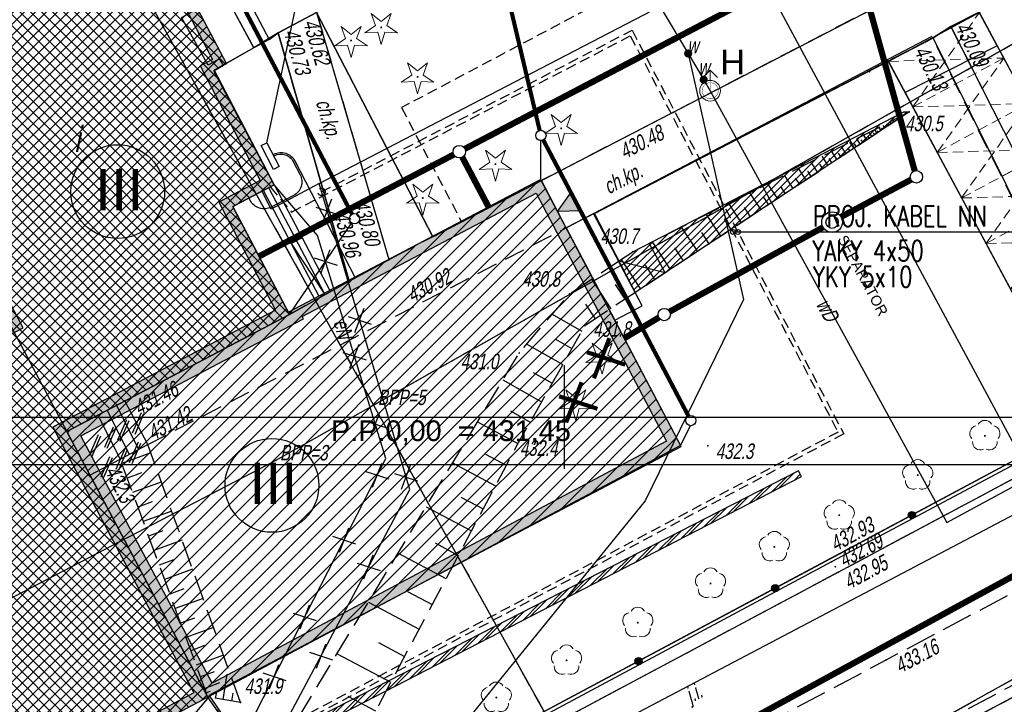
# Model space of a CAD drawing. Header units: metres. Extents: x 7409830 to 7410585, y 5569753 to 5570192.
# Tile 18 of 34: x 7410324 to 7410371, y 5569986 to 5570019. Entities that reach past the tile are written whole.
import ezdxf

# ---------------------------------------------------------------- set-up
doc = ezdxf.new("R2010")
doc.units = ezdxf.units.M
doc.header["$MEASUREMENT"] = 0
for name, pattern in [('1.5_0.5', [2, 1.5, -0.5]), ('218-500', [1, 0.5, -0.5]), ('BUBZ01-500', [1.75, 1.25, -0.5]), ('DASHED', [0.75, 0.5, -0.25]), ('KTCR02-500', [1.5, 1, -0.5]), ('KTJZ01-500', [2, 1.5, -0.5])]:
    doc.linetypes.add(name, pattern=pattern)
doc.layers.get('0').update_dxf_attribs({"color": 8})
for name, color, linetype in [('0 PZT - BUDYNEK OBJĘTY OPRACOWANIEM HATCH', 8, 'Continuous'), ('0 PZT - SKARPY', 8, 'Continuous'), ('0 PZT - skarpy hatch', 8, 'Continuous'), ('203-Punkt załamania granicy działki nie stabilizowany', 8, 'Continuous'), ('217-Granica konturu klasyfikcyjnego', 8, 'Continuous'), ('218-Granica użytku', 8, 'Continuous'), ('219-Linia granicy', 8, 'Continuous'), ('312-Budynek (powierzchnia)', 8, 'Continuous'), ('312-Numer ewidencyjny budynku-Atr124', 8, 'Continuous'), ('_01_PZT - demontaże i rozbiórki', 8, 'Continuous'), ('_BPP3-5', 8, 'Continuous'), ('_Kan-deszczowa', 8, 'KANSAN_LINE'), ('_Kan-sanit', 8, 'KANSAN_LINE'), ('_MAPA', 8, 'Continuous'), ('_MPZP_linie zagospodarowania', 8, 'Continuous'), ('BUBZ01', 8, 'Continuous'), ('BUBZ01_1', 8, 'Continuous'), ('E_0', 4, 'Continuous'), ('E_NN', 4, 'Continuous'), ('E_ODN', 1, 'Continuous'), ('E_OPIS', 2, 'Continuous'), ('EGBB01', 8, 'Continuous'), ('EGBS10', 8, 'Continuous'), ('Granica', 8, 'Continuous'), ('Hatch', 8, 'Continuous'), ('hydrant (punkt)', 8, 'Continuous'), ('jezdnia (powierzchnia)', 8, 'Continuous'), ('KTCR02', 8, 'Continuous'), ('KTJZ01', 8, 'Continuous'), ('KTOK05_01', 8, 'Continuous'), ('KTOK06', 8, 'Continuous'), ('mapa krzyze', 8, 'Continuous'), ('OBOP01_01', 8, 'Continuous'), ('OBOP02_01', 8, 'Continuous'), ('Obrys', 8, 'Continuous'), ('Opis', 8, 'Continuous'), ('przewód elektroenergetyczny (linia)', 8, 'Continuous'), ('przewód elektroenergetyczny (linia)-Atr1', 8, 'Continuous'), ('przewód gazowy (linia)', 8, 'Continuous'), ('przewód wodociągowy (linia)', 8, 'Continuous'), ('przewód wodociągowy (linia)-Atr1', 8, 'Continuous'), ('PTRW02', 8, 'Continuous'), ('RTPW01', 8, 'Continuous'), ('RTPW02', 8, 'Continuous'), ('SDRPK_420', 8, 'Continuous'), ('zasuwa - siec wodociągowa (punkt)', 8, 'Continuous'), ('zasuwa - siec wodociągowa (punkt)-Atr17', 8, 'Continuous')]:
    doc.layers.add(name, color=color, linetype=linetype)
doc.styles.add('ARIAL', font='tahoma.ttf')
doc.styles.add('ROMANS', font='romans', dxfattribs={"width": 0.7, "height": 12.5})
doc.styles.get("Standard").update_dxf_attribs({"font": 'arial.ttf'})
doc.styles.add('Style-WORKING_1250 I 0.20944', font='WORKING_1250.shx', dxfattribs={"oblique": 12})
doc.linetypes.add('KANSAN_LINE', pattern='A,0.5,-0.2,["KS",ARIAL,S=0.1,R=0,X=-0.1,Y=-0.05],-0.25', length=0.95)

# ---------------------------------------------------------------- blocks, each defined once
blk = doc.blocks.new('MIEJSCE POSTOJOWE')
at = {"layer": 'SDRPK_420', "color": 7, "linetype": 'DASHED', "lineweight": 13}
blk.add_lwpolyline([(7390925.942, 5525336.927), (7390925.942, 5525339.427), (7390930.942, 5525339.427), (7390930.942, 5525336.927)], close=True, dxfattribs=at)
for points in [[(7390925.942, 5525339.427), (7390930.942, 5525336.927)], [(7390925.942, 5525336.927), (7390930.942, 5525339.427)]]:
    blk.add_lwpolyline(points, dxfattribs=at)
blk = doc.blocks.new('203_1')
at = {"layer": '203-Punkt załamania granicy działki nie stabilizowany', "linetype": 'Continuous', "lineweight": 13}
h = blk.add_hatch(color=96, dxfattribs=at)
edge = h.paths.add_edge_path()
edge.add_arc((0, 0), 0.45, 0, 360)
blk = doc.blocks.new('513_1')
at = {"layer": 'hydrant (punkt)', "color": 7, "linetype": 'Continuous', "lineweight": 13}
for p, q in [((0, 10), (-3.54, 6.46)), ((0, 5), (0, 10)), ((0, 10), (3.54, 6.46))]:
    blk.add_line(p, q, dxfattribs=at)
blk.add_circle((0, 0), 5, dxfattribs=at)
blk = doc.blocks.new('OBOP02_01')
at = {"layer": 'OBOP02_01', "linetype": 'Continuous', "lineweight": 13}
h = blk.add_hatch(color=96, dxfattribs=at)
edge = h.paths.add_edge_path()
edge.add_arc((0, 0), 0.05, 0, 360)
at = {"layer": 'OBOP02_01', "color": 96, "linetype": 'Continuous', "lineweight": 13}
for centre, start, end in [((-0.357, 0.116), 102.1471, 221.8529), ((0, 0.375), 30.1471, 149.8529), ((0.357, 0.116), 318.1471, 77.8529), ((-0.22, -0.303), 174.1472, 293.8529), ((0.22, -0.303), 246.1471, 5.8529)]:
    blk.add_arc(centre, 0.375, start, end, dxfattribs=at)
blk = doc.blocks.new('OBOP01_01')
at = {"layer": 'OBOP01_01', "linetype": 'Continuous', "lineweight": 13}
h = blk.add_hatch(color=96, dxfattribs=at)
edge = h.paths.add_edge_path()
edge.add_arc((0, 0), 0.05, 0, 360)
at = {"layer": 'OBOP01_01', "color": 96, "linetype": 'Continuous', "lineweight": 13, "flags": 128}
blk.add_lwpolyline([(0, -0.829), (-0.167, -0.23), (-0.788, -0.256), (-0.271, 0.088), (-0.487, 0.671), (0, 0.285), (0.487, 0.671), (0.271, 0.088), (0.788, -0.256), (0.167, -0.23), (0, -0.829)], close=True, dxfattribs=at)
blk = doc.blocks.new('RTPW02')
at = {"layer": 'RTPW02', "linetype": 'Continuous', "lineweight": 13}
h = blk.add_hatch(color=7, dxfattribs=at)
edge = h.paths.add_edge_path()
edge.add_arc((0, 0), 0.045, 0, 360)
blk = doc.blocks.new('RTPW01')
at = {"layer": 'RTPW01', "linetype": 'Continuous', "lineweight": 13}
h = blk.add_hatch(color=7, dxfattribs=at)
edge = h.paths.add_edge_path()
edge.add_arc((0, 0), 0.045, 0, 360)
blk = doc.blocks.new('140_2')
at = {"layer": '_BPP3-5', "linetype": 'Continuous', "lineweight": 0}
h = blk.add_hatch(color=1, dxfattribs=at)
edge = h.paths.add_edge_path()
edge.add_arc((0, 0), 0.045, 0, 360)
blk = doc.blocks.new('US25_1')
at = {"layer": 'zasuwa - siec wodociągowa (punkt)', "linetype": 'Continuous', "lineweight": 13}
h = blk.add_hatch(color=7, dxfattribs=at)
edge = h.paths.add_edge_path()
edge.add_arc((0, 0), 2, 0, 360)
blk = doc.blocks.new('A$C92b4fa8d')
at = {"layer": 'KTOK05_01', "linetype": 'Continuous'}
h = blk.add_hatch(color=256, dxfattribs=at)
edge = h.paths.add_edge_path()
edge.add_arc((166.838, 45.267), 0.17, 0, 360)
h = blk.add_hatch(color=256, dxfattribs=at)
edge = h.paths.add_edge_path()
edge.add_arc((160.224, 41.732), 0.17, 0, 360)
h = blk.add_hatch(color=256, dxfattribs=at)
edge = h.paths.add_edge_path()
edge.add_arc((153.608, 38.199), 0.17, 0, 360)
at = {"layer": '217-Granica konturu klasyfikcyjnego', "linetype": '1.5_0.5', "flags": 128}
for points in [[(112.67, 101.11), (140.78, 50.59)], [(140.78, 50.59), (210.08, 89.72)], [(151.52, 31.29), (221.06, 69.22)], [(140.78, 50.59), (151.52, 31.29)], [(163.4, 32.69), (192.01, 48.61)], [(183.12, 42.59), (166.57, 33.68)]]:
    blk.add_lwpolyline(points, dxfattribs=at)
at = {"layer": '218-Granica użytku', "linetype": '218-500', "flags": 128}
for points in [[(112.67, 101.11), (140.78, 50.59)], [(140.78, 50.59), (210.08, 89.72)], [(151.52, 31.29), (221.06, 69.22)], [(140.78, 50.59), (151.52, 31.29)], [(163.4, 32.69), (192.01, 48.61)], [(166.57, 33.68), (183.12, 42.59)]]:
    blk.add_lwpolyline(points, dxfattribs=at)
at = {"layer": '219-Linia granicy', "linetype": 'Continuous', "flags": 128}
for points in [[(112.67, 101.11), (140.78, 50.59)], [(140.78, 50.59), (220.82, 95.8)], [(232.43, 75.43), (151.52, 31.29)], [(136.04, 47.91), (140.78, 50.59)], [(140.78, 50.59), (151.52, 31.29)], [(192.01, 48.61), (163.4, 32.69)], [(80.81, 19.18), (136.04, 47.91)], [(183.12, 42.59), (166.57, 33.68)]]:
    blk.add_lwpolyline(points, dxfattribs=at)
at = {"layer": '312-Budynek (powierzchnia)', "linetype": 'Continuous', "flags": 128}
for points in [[(114.58, 70.67), (125.93, 49.31)], [(135.97, 61.24), (133.05, 66.76)], [(133.97, 60.19), (135.97, 61.24)], [(136.71, 54.97), (133.97, 60.19)], [(136.71, 54.97), (125.93, 49.31), (132.76, 36.46), (110.85, 24.81), (110.12, 26.08), (106.98, 24.4), (101.68, 34.37), (102.2, 34.65), (98.57, 41.46)]]:
    blk.add_lwpolyline(points, dxfattribs=at)
at = {"layer": '_MPZP_linie zagospodarowania', "linetype": 'Continuous', "flags": 128}
blk.add_lwpolyline([(281.682, 107.293), (252.277, 88.198), (194.314, 57.15), (92.266, 3.445), (83.873, -3.193), (-4.322, -35.195)], dxfattribs=at)
at = {"layer": 'BUBZ01', "linetype": 'BUBZ01-500'}
blk.add_line((134.34, 36.2), (129.85, 48.68), dxfattribs=at)
at = {"layer": 'BUBZ01', "linetype": 'BUBZ01-500', "flags": 128}
for points in [[(124.07, 27.08), (136.04, 33.65), (147.83, 53.11), (150.27, 55.97), (153.33, 58.01), (166.71, 64.77)], [(166.71, 64.77), (151.01, 54.43), (147.8, 48.8), (139.36, 32.95), (136.78, 30.24), (127.38, 24.93)], [(134.34, 36.2), (132.76, 36.46), (128.52, 47.97)]]:
    blk.add_lwpolyline(points, dxfattribs=at)
at = {"layer": 'BUBZ01_1', "linetype": 'Continuous'}
for p, q in [((165.903, 64.362), (165.959, 64.276)), ((166.32, 64.544), (166.335, 64.523)), ((165.028, 63.92), (165.146, 63.74)), ((165.152, 63.868), (165.209, 63.781)), ((165.23, 64.022), (165.334, 63.864)), ((165.347, 63.98), (165.396, 63.905)), ((165.431, 64.124), (165.522, 63.987)), ((165.541, 64.093), (165.584, 64.028)), ((165.633, 64.226), (165.709, 64.111)), ((165.736, 64.206), (165.772, 64.152)), ((165.768, 64.294), (165.834, 64.193)), ((165.866, 64.281), (165.897, 64.234)), ((164.153, 63.478), (164.333, 63.205)), ((164.373, 63.417), (164.458, 63.287)), ((164.489, 63.648), (164.646, 63.411)), ((164.697, 63.605), (164.771, 63.493)), ((164.759, 63.784), (164.896, 63.575)), ((164.957, 63.755), (165.021, 63.658)), ((163.413, 63.104), (163.645, 62.751)), ((163.724, 63.041), (163.833, 62.875)), ((163.817, 63.308), (164.02, 62.999)), ((164.048, 63.229), (164.145, 63.081)), ((162.471, 62.628), (162.769, 62.175)), ((162.815, 62.514), (162.957, 62.298)), ((162.942, 62.866), (163.207, 62.463)), ((163.269, 62.777), (163.395, 62.587)), ((161.327, 62.05), (161.706, 61.474)), ((161.932, 62.356), (162.269, 61.845)), ((162.36, 62.251), (162.519, 62.01)), ((160.654, 61.71), (161.081, 61.062)), ((161.192, 61.574), (161.393, 61.268)), ((161.776, 61.913), (161.956, 61.639)), ((159.846, 61.302), (160.33, 60.568)), ((160.478, 61.161), (160.705, 60.815)), ((158.972, 60.86), (159.517, 60.033)), ((159.634, 60.672), (159.892, 60.28)), ((157.962, 60.35), (158.579, 59.415)), ((158.725, 60.146), (159.016, 59.703)), ((156.886, 59.806), (157.578, 58.755)), ((157.751, 59.582), (158.078, 59.085)), ((155.674, 59.194), (156.452, 58.014)), ((156.647, 58.943), (157.015, 58.385)), ((154.261, 58.481), (155.138, 57.149)), ((155.349, 58.191), (155.764, 57.561)), ((152.759, 57.629), (153.7, 56.201)), ((153.921, 57.364), (154.388, 56.655)), ((151.326, 56.674), (152.261, 55.254)), ((152.48, 56.419), (152.949, 55.707)), ((151.044, 55.467), (151.51, 54.76)), ((149.431, 54.987), (150.862, 54.171)), ((148.201, 53.545), (149.94, 52.553)), ((149.587, 53.783), (150.383, 53.33)), ((148.502, 52.173), (149.423, 51.647)), ((147.04, 51.806), (148.907, 50.741)), ((147.407, 50.31), (148.353, 49.771)), ((145.81, 49.775), (147.765, 48.734)), ((129.996, 48.275), (128.598, 47.759)), ((146.195, 48.213), (147.202, 47.677)), ((144.606, 47.788), (146.675, 46.687)), ((129.553, 47.314), (128.856, 47.058)), ((130.502, 46.867), (129.115, 46.356)), ((130.064, 45.909), (129.373, 45.654)), ((145.011, 46.131), (146.077, 45.564)), ((131.009, 45.459), (129.632, 44.952)), ((143.324, 45.673), (145.514, 44.507)), ((130.576, 44.503), (129.89, 44.25)), ((131.515, 44.052), (130.149, 43.548)), ((143.753, 43.919), (144.881, 43.319)), ((141.965, 43.43), (144.283, 42.196)), ((131.088, 43.097), (130.407, 42.847)), ((132.022, 42.644), (130.666, 42.145)), ((131.6, 41.692), (130.924, 41.443)), ((142.421, 41.577), (143.615, 40.941)), ((132.528, 41.237), (131.183, 40.741)), ((140.529, 41.059), (142.982, 39.752)), ((132.111, 40.286), (131.441, 40.039)), ((133.034, 39.829), (131.7, 39.338)), ((141.015, 39.104), (142.279, 38.431)), ((132.597, 38.951), (131.933, 38.706)), ((133.515, 38.492), (132.191, 38.004)), ((139.014, 38.559), (141.611, 37.177)), ((133.058, 37.686), (132.398, 37.443)), ((133.681, 37.575), (133.478, 36.342)), ((133.328, 37.147), (132.605, 36.881)), ((132.863, 36.737), (132.682, 36.671)), ((133.17, 36.709), (133.119, 36.401)), ((132.852, 36.571), (132.832, 36.448)), ((133.973, 36.657), (133.909, 36.271)), ((139.536, 36.502), (140.872, 35.79))]:
    blk.add_line(p, q, dxfattribs=at)
at = {"layer": 'EGBB01', "linetype": 'Continuous', "flags": 128}
for points in [[(133.51, 67.03), (133.32, 67.35), (132.77, 67.04), (131.49, 69.338), (132.05, 69.65), (131.87, 69.972), (131.31, 69.66), (130.059, 71.903), (130.619, 72.215), (130.41, 72.59)], [(133.05, 66.76), (133.51, 67.03)]]:
    blk.add_lwpolyline(points, dxfattribs=at)
at = {"layer": 'EGBS10', "linetype": 'Continuous', "flags": 128}
blk.add_lwpolyline([(127.048, 47.206), (128.52, 47.97), (129.85, 48.68), (128.744, 50.788)], dxfattribs=at)
at = {"layer": 'jezdnia (powierzchnia)', "linetype": '1.5_0.5', "flags": 128}
blk.add_lwpolyline([(130.61, 15.46), (157.59, 29.58), (178.52, 40.63), (199.04, 51.51), (209.5, 57.17)], dxfattribs=at)
at = {"layer": 'KTCR02', "linetype": 'KTCR02-500'}
for p, q in [((138.02, 69.59), (141.52, 57.63)), ((139.6, 56.59), (136.16, 68.6))]:
    blk.add_line(p, q, dxfattribs=at)
at = {"layer": 'KTCR02', "linetype": 'KTCR02-500', "flags": 128}
for points in [[(135.73, 68.27), (136.16, 68.6), (138.02, 69.59), (149.86, 75.96), (148.75, 80.95), (151.35, 95.77)], [(168.73, 68.9), (185.53, 77.51), (184.26, 79.81), (167.58, 71.14)], [(166.69, 70.68), (155.28, 64.75), (141.52, 57.63), (139.6, 56.59), (136.71, 54.97)], [(168.73, 68.9), (167.83, 68.35), (175.91, 52.14), (176.95, 52.71), (168.73, 68.9)], [(129.85, 48.68), (145.28, 56.67), (167.83, 68.35)]]:
    blk.add_lwpolyline(points, dxfattribs=at)
at = {"layer": 'KTJZ01', "linetype": 'KTJZ01-500', "flags": 128}
for points in [[(140.1, 24.74), (165.59, 38.26), (191.97, 52.24), (194.56, 53.95), (194.96, 54.83), (195.8, 55.52), (207.03, 61.38)], [(195.8, 55.52), (192.61, 55.89), (188.95, 56.22), (163.27, 42.5), (137.92, 28.99), (128.08, 23.3)]]:
    blk.add_lwpolyline(points, dxfattribs=at)
at = {"layer": 'KTOK05_01', "linetype": 'Continuous', "flags": 128}
blk.add_lwpolyline([(176.76, 50.57), (162.86, 43.14), (137.56, 29.63), (127.38, 24.16), (103.72, 10.95), (102.58, 10.34)], dxfattribs=at)
at = {"layer": 'KTOK05_01', "linetype": 'Continuous'}
for centre, radius in [((166.838, 45.267), 0.175), ((166.838, 45.267), 0.17), ((160.224, 41.732), 0.175), ((160.224, 41.732), 0.17), ((153.608, 38.199), 0.175), ((153.608, 38.199), 0.17)]:
    blk.add_circle(centre, radius, dxfattribs=at)
at = {"layer": 'KTOK06', "linetype": 'Continuous'}
for p, q in [((132.45, 73.53), (135.355, 68.075)), ((132.06, 73.3), (134.98, 67.88)), ((128.328, 50.577), (129.396, 48.452)), ((127.431, 50.098), (128.52, 47.97)), ((127.878, 50.34), (128.941, 48.224))]:
    blk.add_line(p, q, dxfattribs=at)
at = {"layer": 'KTOK06', "linetype": 'Continuous', "flags": 128}
blk.add_lwpolyline([(130.45, 72.53), (132.06, 73.3), (132.84, 73.76), (135.73, 68.27), (134.98, 67.88), (133.51, 67.03), (133.32, 67.35), (132.77, 67.04), (131.49, 69.338), (132.05, 69.65), (131.87, 69.972), (131.31, 69.66), (130.059, 71.903), (130.619, 72.215), (130.45, 72.53)], close=True, dxfattribs=at)
at = {"layer": 'mapa krzyze', "linetype": 'Continuous'}
for p, q in [((150, 52.5), (150, 50)), ((150, 50), (150, 47.5))]:
    blk.add_line(p, q, dxfattribs=at)
at = {"layer": 'mapa krzyze', "linetype": 'Continuous', "flags": 128}
blk.add_lwpolyline([(-56.064, 50), (200, 50), (200, 178.142)], dxfattribs=at)
at = {"layer": 'przewód elektroenergetyczny (linia)', "linetype": 'Continuous', "flags": 128}
for points in [[(138.14, 61.31), (182.38, 84.29), (165.206, 114.326)], [(-2.082, -27.342), (38.39, -12.34), (86.96, 5.92), (90.9, 14.64), (93.58, 17.43), (98.39, 20.9), (107.03, 21.47), (135.1, 35.75), (141.37, 48.01), (138.07, 58.79), (135.97, 61.24)], [(37.76, -17.14), (95.59, 5.74), (95.19, 13.59), (98.78, 17.42), (107.49, 18.94), (135.84, 33.95), (142.53, 46.5), (138.14, 61.31), (135.82, 60.07), (135.38, 60.93)]]:
    blk.add_lwpolyline(points, dxfattribs=at)
at = {"layer": 'przewód gazowy (linia)', "linetype": 'Continuous', "flags": 128}
blk.add_lwpolyline([(90.84, 83.46), (141.14, 109.61), (148.31, 97.9), (151.72, 91.37), (152.56, 84.36), (171.91, 48.43)], dxfattribs=at)
at = {"layer": 'przewód wodociągowy (linia)', "linetype": 'Continuous', "flags": 128}
for points in [[(132.89, 106.17), (156.01, 67.6), (156.76, 66.33), (157.07, 65.8), (168.53, 44.91)], [(168.53, 44.91), (200.87, 62.41), (232.03, 80.16), (271.96, 101.54), (279.384, 106.039)], [(156.01, 67.6), (158.68, 55.7), (153.92, 45.96), (144.7, 34.6), (133.57, 26.03), (101.9, 8.89), (39.75, -15.97), (39.53, -16.18), (38.65, -16.4)]]:
    blk.add_lwpolyline(points, dxfattribs=at)
at = {"layer": 'PTRW02', "linetype": 'Continuous', "flags": 128}
blk.add_lwpolyline([(192.61, 55.89), (192.76, 56.48), (188.81, 56.78), (162.95, 43.01), (137.67, 29.47), (137.92, 28.99), (163.27, 42.5), (188.95, 56.22), (192.61, 55.89)], close=True, dxfattribs=at)
at = {"layer": '203-Punkt załamania granicy działki nie stabilizowany', "linetype": 'Continuous', "xscale": 0.1, "yscale": 0.1, "zscale": 0.1}
for p in [(140.78, 50.59), (136.04, 47.91)]:
    blk.add_blockref('203_1', p, dxfattribs=at)
at = {"layer": '_BPP3-5', "linetype": 'Continuous'}
for p in [(140.78, 50.59), (136.04, 47.91)]:
    blk.add_blockref('140_2', p, dxfattribs=at)
at = {"layer": 'hydrant (punkt)', "linetype": 'Continuous', "xscale": 0.1, "yscale": 0.1, "zscale": 0.1}
blk.add_blockref('513_1', (157.07, 65.8), dxfattribs=at)
at = {"layer": 'OBOP01_01', "linetype": 'Continuous'}
for p in [(141.15, 68.86), (139.69, 68.23), (142.91, 66.47), (149.86, 63.98), (146.68, 62.25), (143.16, 60.61), (151.84, 52.91), (150.57, 50.66)]:
    blk.add_blockref('OBOP01_01', p, dxfattribs=at)
at = {"layer": 'OBOP02_01', "linetype": 'Continuous'}
for p in [(170.37, 49.1), (167.12, 47.2), (163.32, 45.26), (160.18, 43.73), (157.09, 41.96), (153.57, 40.06), (150.12, 38.24), (146.72, 36.44)]:
    blk.add_blockref('OBOP02_01', p, dxfattribs=at)
at = {"layer": 'RTPW01', "linetype": 'Continuous'}
for p in [(166.71, 64.77), (153.33, 58.01), (150.27, 55.97), (151.01, 54.43), (147.83, 53.11), (147.8, 48.8), (156.96, 48.62), (128.52, 47.97), (134.34, 36.2)]:
    blk.add_blockref('RTPW01', p, dxfattribs=at)
at = {"layer": 'RTPW02', "linetype": 'Continuous'}
for p in [(136.16, 68.6), (168.73, 68.9), (167.83, 68.35), (155.28, 64.75), (141.52, 57.63), (139.6, 56.59), (145.28, 56.67), (128.744, 50.788), (129.85, 48.68), (162.95, 43.01), (163.13, 42.77), (163.27, 42.5), (165.59, 38.26)]:
    blk.add_blockref('RTPW02', p, dxfattribs=at)
at = {"layer": 'zasuwa - siec wodociągowa (punkt)', "linetype": 'Continuous', "xscale": 0.1, "yscale": 0.1, "zscale": 0.1}
for p in [(156.01, 67.6), (156.76, 66.33)]:
    blk.add_blockref('US25_1', p, dxfattribs=at)
at = {"layer": '312-Numer ewidencyjny budynku-Atr124', "insert": (126.29, 62.833), "char_height": 1.25, "attachment_point": 7, "line_spacing_factor": 0.6}
blk.add_mtext('\\FWORKING_1250;\\Q12;\\H1x;\\W0.72;i', dxfattribs=at)
at = {"layer": '_BPP3-5', "linetype": 'Continuous', "style": 'Style-WORKING_1250 I 0.20944', "oblique": 12, "width": 0.733333}
for s, p in [(' BPP=5', (140.78, 50.59)), (' BPP=3', (136.04, 47.91))]:
    blk.add_text(s, height=0.75, dxfattribs=at).set_placement(p)
at = {"layer": 'KTCR02', "linetype": 'Continuous', "style": 'Style-WORKING_1250 I 0.20944', "oblique": 12, "width": 0.725}
for rotation, p in [(286.3117, (137.976, 65.258)), (27.3761, (152.159, 60.771))]:
    blk.add_text('ch.kp.', height=0.75, rotation=rotation, dxfattribs=at).set_placement(p)
at = {"layer": 'KTJZ01', "linetype": 'Continuous', "style": 'Style-WORKING_1250 I 0.20944', "oblique": 12, "width": 0.725}
blk.add_text('j.i.', height=0.75, rotation=28.0549, dxfattribs=at).set_placement((156.134, 36.152))
at = {"layer": 'przewód elektroenergetyczny (linia)-Atr1', "insert": (139.18, 54.723), "char_height": 0.75, "attachment_point": 4, "rotation": 287.021, "line_spacing_factor": 0.6}
blk.add_mtext('\\FWORKING_1250;\\Q12;\\H1x;\\W0.725;eN', dxfattribs=at)
at = {"layer": 'przewód wodociągowy (linia)-Atr1', "insert": (162.5, 55.65), "char_height": 0.75, "attachment_point": 4, "rotation": 298.749, "line_spacing_factor": 0.6}
blk.add_mtext('\\FWORKING_1250;\\Q12;\\H1x;\\W0.725;wD', dxfattribs=at)
at = {"layer": 'RTPW01', "linetype": 'Continuous', "style": 'Style-WORKING_1250 I 0.20944', "oblique": 12, "width": 0.725}
for s, p in [('430.5', (166.507, 63.839)), ('430.7', (151.758, 58.388)), ('430.8', (147.98, 56.318)), ('431.8', (151.404, 53.893)), ('431.0', (144.992, 52.325)), ('432.4', (147.86, 48.134)), ('432.3', (157.339, 47.982)), ('431.9', (134.531, 36.615))]:
    blk.add_text(s, height=0.75, dxfattribs=at).set_placement(p)
blk.add_text('432.3', height=0.75, rotation=296.3114, dxfattribs=at).set_placement((127.755, 47.415))
at = {"layer": 'RTPW02', "linetype": 'Continuous', "style": 'Style-WORKING_1250 I 0.20944', "oblique": 12, "width": 0.725}
for s, rotation, p in [('430.62', 285.9832, (137.366, 69.12)), ('430.73', 285.9832, (136.421, 68.656)), ('430.09', 296.4943, (168.916, 68.876)), ('430.13', 296.4943, (166.927, 67.728)), ('430.48', 27.3761, (152.927, 62.47)), ('430.80', 285.9832, (139.791, 60.376)), ('430.96', 285.9832, (138.849, 59.817)), ('430.92', 27.3761, (142.648, 55.527)), ('431.46', 27.3761, (129.426, 50.073)), ('431.42', 27.3761, (130.093, 48.856)), ('432.93', 28.1142, (163.135, 43.484)), ('432.69', 28.1142, (163.55, 42.71)), ('432.95', 28.1142, (163.787, 41.649)), ('433.16', 27.9212, (166.26, 37.586))]:
    blk.add_text(s, height=0.75, rotation=rotation, dxfattribs=at).set_placement(p)
at = {"layer": 'zasuwa - siec wodociągowa (punkt)-Atr17', "char_height": 0.75, "attachment_point": 7, "line_spacing_factor": 0.6}
for insert in [(155.97, 67.61), (156.5, 66.56)]:
    blk.add_mtext('\\FWORKING_1250;\\Q12;\\H1x;\\W0.725;w', dxfattribs=dict(at, insert=insert))
blk = doc.blocks.new('*U415')
at = {"layer": 'E_0', "ltscale": 2}
for points in [[(-0.224, -0.584), (0.224, 0.584)], [(-0.557, 0.181), (0.557, -0.181)]]:
    blk.add_lwpolyline(points, dxfattribs=at)

msp = doc.modelspace()

# ---------------------------------------------------------------- hatches: boundary and pattern name
at = {"layer": '0 PZT - BUDYNEK OBJĘTY OPRACOWANIEM HATCH'}
h = msp.add_hatch(dxfattribs=at)
h.set_pattern_fill('ANSI37', color=256, scale=3)
h.set_pattern_definition([(45, (0, 0), (-0.265165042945, 0.265165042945), []), (135, (0, 0), (-0.265165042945, -0.265165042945), [])])
h.paths.add_polyline_path([(7410286.94, 5570006.15), (7410280.74, 5570017.93), (7410305.15, 5570030.79), (7410303.45, 5570034.07), (7410314.85, 5570039.96), (7410316.48, 5570036.72), (7410335, 5570046.41), (7410341.16, 5570034.74), (7410325.45, 5570026.45), (7410328.1, 5570021.38), (7410330.73, 5570022.68), (7410333.66, 5570017.1), (7410333.062, 5570016.787), (7410335.973, 5570011.242), (7410333.97, 5570010.19), (7410336.71, 5570004.97), (7410325.93, 5569999.31), (7410332.76, 5569986.46), (7410310.85, 5569974.81), (7410310.12, 5569976.08), (7410306.976, 5569974.408), (7410301.68, 5569984.37), (7410302.2, 5569984.65), (7410298.575, 5569991.463), (7410323.15, 5570004.54), (7410314.58, 5570020.67)])
at = {"layer": '0 PZT - skarpy hatch'}
h = msp.add_hatch(dxfattribs=at)
h.set_pattern_fill('ANSI31', color=256, scale=2)
h.set_pattern_definition([(45, (0, 0), (-0.1767766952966, 0.1767766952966), [])])
h.paths.add_polyline_path([(7410353.443, 5570006.032), (7410352.643, 5570007.552), (7410353.33, 5570008.01), (7410366.44, 5570014.77), (7410366.71, 5570014.77)])
at = {"layer": 'Hatch'}
h = msp.add_hatch(dxfattribs=at)
h.set_pattern_fill('ANSI31', color=256, scale=4, style=0)
h.set_pattern_definition([(45, (0, 0), (-0.353553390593, 0.353553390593), [])])
h.paths.add_polyline_path([(7410336.651, 5570005.082), (7410348.865, 5570011.51), (7410355.642, 5569998.627), (7410332.76, 5569986.46), (7410325.93, 5569999.31), (7410336.711, 5570004.969)])
at = {"layer": 'Obrys'}
h = msp.add_hatch(color=256, dxfattribs=at)
h.dxf.hatch_style = 1
h.paths.add_polyline_path([(7410286.94, 5570006.15), (7410280.74, 5570017.93), (7410305.15, 5570030.79), (7410303.45, 5570034.07), (7410314.85, 5570039.96), (7410316.48, 5570036.72), (7410335, 5570046.41), (7410341.16, 5570034.74), (7410325.45, 5570026.45), (7410328.1, 5570021.38), (7410330.73, 5570022.68), (7410333.66, 5570017.1), (7410333.062, 5570016.787), (7410335.973, 5570011.242), (7410333.97, 5570010.19), (7410336.71, 5570004.97), (7410325.93, 5569999.31), (7410332.76, 5569986.46), (7410310.85, 5569974.81), (7410310.12, 5569976.08), (7410306.976, 5569974.408), (7410301.68, 5569984.37), (7410302.2, 5569984.65), (7410298.575, 5569991.463), (7410323.15, 5570004.54), (7410314.58, 5570020.67)])
h.paths.add_polyline_path([(7410287.15, 5570006.825), (7410281.415, 5570017.721), (7410305.822, 5570030.579), (7410304.124, 5570033.856), (7410314.63, 5570039.284), (7410316.263, 5570036.039), (7410334.815, 5570045.875), (7410340.641, 5570035.018), (7410324.776, 5570026.66), (7410327.883, 5570020.715), (7410330.514, 5570022.016), (7410332.985, 5570017.311), (7410332.387, 5570016.997), (7410335.298, 5570011.452), (7410333.295, 5570010.4), (7410336.035, 5570005.18), (7410325.253, 5569999.519), (7410332.084, 5569986.667), (7410311.042, 5569975.479), (7410310.312, 5569976.749), (7410307.182, 5569975.085), (7410302.355, 5569984.166), (7410302.875, 5569984.446), (7410299.251, 5569991.256), (7410323.826, 5570004.333), (7410314.788, 5570021.344)], flags=16)
h = msp.add_hatch(color=256, dxfattribs=at)
h.dxf.hatch_style = 1
h.paths.add_polyline_path([(7410336.651, 5570005.082), (7410348.865, 5570011.51), (7410355.642, 5569998.627), (7410332.76, 5569986.46), (7410325.93, 5569999.31), (7410336.711, 5570004.969)])
h.paths.add_polyline_path([(7410337.326, 5570004.872), (7410348.655, 5570010.835), (7410354.966, 5569998.836), (7410332.968, 5569987.134), (7410326.607, 5569999.101), (7410337.386, 5570004.758)], flags=16)

# ---------------------------------------------------------------- linework, layer by layer
for p, q in [((7410378.135, 5570004.615), (7410343.685, 5570068.811)), ((7410373.729, 5570002.25), (7410365.653, 5570017.301))]:
    msp.add_line(p, q)
for points in [[(7410254.33, 5569932.93), (7410275.68, 5569939.9), (7410351.52, 5569981.29), (7410432.43, 5570025.43), (7410392.127, 5570096.224), (7410365.659, 5570081.352), (7410312.67, 5570051.11), (7410274.39, 5570029.2), (7410221.02, 5570009.91)], [(7410338.02, 5570019.59), (7410343.649, 5570008.734), (7410366.69, 5570020.68), (7410360, 5570033.635), (7410353.31, 5570046.59), (7410351.81, 5570048.81), (7410351.35, 5570045.77), (7410348.75, 5570030.95), (7410349.86, 5570025.96)], [(7410353.31, 5570046.59), (7410354.502, 5570047.245), (7410367.58, 5570021.14), (7410368.89, 5570021.843), (7410370.095, 5570019.597), (7410368.728, 5570018.903), (7410367.87, 5570018.34), (7410350.101, 5570009.161), (7410348.909, 5570011.461), (7410366.69, 5570020.68)], [(7410338.02, 5570019.59), (7410341.52, 5570007.63), (7410339.6, 5570006.59), (7410336.16, 5570018.6)], [(7410339.6, 5570006.59), (7410343.636, 5570008.758), (7410338.02, 5570019.59), (7410336.16, 5570018.6)], [(7410336.71, 5570004.97), (7410339.6, 5570006.59), (7410336.16, 5570018.6), (7410334.98, 5570017.88), (7410333.062, 5570016.787), (7410335.973, 5570011.242), (7410333.97, 5570010.19)]]:
    msp.add_lwpolyline(points, close=True)
for points in [[(7410334.98, 5570017.88), (7410332.06, 5570023.3), (7410346.6, 5570031.25), (7410350.1, 5570051.95), (7410349.05, 5570053.89), (7410346.35, 5570052.47), (7410342.08, 5570060.52), (7410344.401, 5570061.811), (7410344.671, 5570061.958), (7410342.3, 5570066.29), (7410341.274, 5570067.435), (7410347.928, 5570071.232), (7410349.55, 5570068.39), (7410353.2, 5570069.41), (7410361.798, 5570054.124), (7410362.724, 5570054.629), (7410364.001, 5570052.288), (7410353.31, 5570046.59), (7410351.81, 5570048.81), (7410348.75, 5570030.95), (7410349.86, 5570025.96), (7410338.02, 5570019.59), (7410336.16, 5570018.6), (7410334.98, 5570017.88)], [(7410376.73, 5570000.56), (7410377.83, 5570001.17), (7410376.95, 5570002.71), (7410368.728, 5570018.903), (7410367.87, 5570018.34), (7410376.73, 5570000.56)], [(7410352.451, 5570004.696), (7410353.779, 5570005.395), (7410351.43, 5570009.856), (7410367.822, 5570018.436)], [(7410337.56, 5569979.63), (7410332.815, 5569986.551), (7410355.667, 5569998.578), (7410352.451, 5570004.696), (7410353.779, 5570005.395), (7410351.468, 5570009.867), (7410365.686, 5570017.239), (7410373.729, 5570002.251), (7410375.415, 5570003.133), (7410376.73, 5570000.56), (7410337.56, 5569979.63), (7410333.185, 5569985.855)], [(7410353.448, 5570006.035), (7410352.643, 5570007.552)], [(7410302.6, 5569960.31), (7410337.56, 5569979.63), (7410332.76, 5569986.46), (7410310.85, 5569974.81)]]:
    msp.add_lwpolyline(points)
msp.add_lwpolyline([(7410373.729, 5570002.25), (7410382.588, 5570006.89), (7410375.471, 5570020.153, -0.345945), (7410373.212, 5570021.19), (7410358.187, 5570049.189), (7410355.117, 5570047.553), (7410370.963, 5570017.979), (7410366.506, 5570015.71)], format="xyb", close=True)
for centre in [(7410328.394, 5570010.917), (7410335.859, 5569996.704)]:
    msp.add_circle(centre, 2.271)
at = {"layer": '0 PZT - SKARPY'}
msp.add_lwpolyline([(7410353.443, 5570006.032), (7410352.643, 5570007.552), (7410353.33, 5570008.01), (7410366.44, 5570014.77), (7410366.71, 5570014.77)], close=True, dxfattribs=at)
for points in [[(7410354.888, 5570006.984), (7410354.126, 5570008.42)], [(7410354.888, 5570006.984), (7410352.643, 5570007.552)]]:
    msp.add_lwpolyline(points, dxfattribs=at)
at = {"layer": '_01_PZT - demontaże i rozbiórki', "ltscale": 2, "const_width": 0.2}
for points in [[(7410351.447, 5570001.883), (7410352.192, 5570003.83)], [(7410351.106, 5570003.149), (7410352.962, 5570002.545)], [(7410350.102, 5569999.748), (7410350.847, 5570001.696)], [(7410349.761, 5570001.014), (7410351.617, 5570000.41)]]:
    msp.add_lwpolyline(points, dxfattribs=at)
at = {"layer": '_Kan-deszczowa', "const_width": 0.2}
for points in [[(7410348.82, 5570013.876), (7410344.104, 5570033.74)], [(7410330.851, 5570026.752), (7410339.738, 5570009.827)], [(7410348.994, 5570013.412), (7410356.02, 5570000.063)]]:
    msp.add_lwpolyline(points, dxfattribs=at)
at = {"layer": '_Kan-deszczowa'}
for points in [[(7410348.879, 5570011.518), (7410348.878, 5570013.383)], [(7410336.711, 5570004.969), (7410339.714, 5570009.398)], [(7410355.642, 5569998.627), (7410356.124, 5569999.592)], [(7410332.817, 5569986.486), (7410329.491, 5569982.557)]]:
    msp.add_lwpolyline(points, dxfattribs=at)
for centre in [(7410348.878, 5570013.633), (7410339.854, 5570009.605), (7410356.136, 5569999.842)]:
    msp.add_circle(centre, 0.25, dxfattribs=at)
at = {"layer": '_Kan-sanit', "const_width": 0.3}
for points in [[(7410345.198, 5570012.987), (7410363.636, 5570022.651)], [(7410335.226, 5570007.78), (7410344.664, 5570012.712)], [(7410346.348, 5570010.174), (7410345.071, 5570012.586)]]:
    msp.add_lwpolyline(points, dxfattribs=at)
at = {"layer": '_Kan-sanit'}
msp.add_circle((7410344.93, 5570012.851), 0.3, dxfattribs=at)
at = {"layer": 'E_NN', "linetype": 'DASHED'}
for points in [[(7410338.259, 5570010.907), (7410353.291, 5570018.726), (7410363.536, 5569999.198), (7410336.228, 5569984.677)], [(7410335.785, 5570011.127), (7410336.813, 5570009.927), (7410353.205, 5570018.454), (7410363.264, 5569999.282), (7410336.398, 5569984.997)]]:
    msp.add_lwpolyline(points, dxfattribs=at)
at = {"layer": 'Granica', "ltscale": 0.2, "const_width": 0.3}
msp.add_lwpolyline([(7410328.777, 5570062.496), (7410327.218, 5570065.039), (7410334.243, 5570068.866), (7410335.57, 5570066.441), (7410351.411, 5570075.329), (7410390.988, 5570002.821), (7410280.485, 5569942.522), (7410251.102, 5570020.783), (7410259.225, 5570023.719), (7410273.586, 5570030.64), (7410311.53, 5570053.165), (7410328.777, 5570062.496)], dxfattribs=at)
at = {"layer": 'Obrys'}
for points in [[(7410316.48, 5570036.72), (7410335, 5570046.41), (7410341.16, 5570034.74), (7410325.45, 5570026.45), (7410328.1, 5570021.38), (7410330.73, 5570022.68), (7410333.66, 5570017.1), (7410333.062, 5570016.787), (7410335.973, 5570011.242), (7410333.97, 5570010.19), (7410336.71, 5570004.97), (7410325.93, 5569999.31), (7410332.76, 5569986.46), (7410310.85, 5569974.81)], [(7410316.263, 5570036.039), (7410334.815, 5570045.875), (7410340.641, 5570035.018), (7410324.776, 5570026.66), (7410327.883, 5570020.715), (7410330.514, 5570022.016), (7410332.985, 5570017.311), (7410332.387, 5570016.997), (7410335.298, 5570011.452), (7410333.295, 5570010.4), (7410336.035, 5570005.18), (7410325.253, 5569999.519), (7410332.084, 5569986.667), (7410311.042, 5569975.479)], [(7410299.251, 5569991.256), (7410323.826, 5570004.333), (7410314.788, 5570021.344)]]:
    msp.add_lwpolyline(points, dxfattribs=at)
for points in [[(7410336.651, 5570005.082), (7410348.865, 5570011.51), (7410355.642, 5569998.627), (7410332.76, 5569986.46), (7410325.93, 5569999.31), (7410336.711, 5570004.969)], [(7410337.326, 5570004.872), (7410348.655, 5570010.835), (7410354.966, 5569998.836), (7410332.968, 5569987.134), (7410326.607, 5569999.101), (7410337.386, 5570004.758)]]:
    msp.add_lwpolyline(points, close=True, dxfattribs=at)
at = {"layer": 'Opis', "const_width": 0.02}
for points in [[(7410357.07, 5570015.8), (7410357.07, 5570016.8), (7410356.716, 5570016.446)], [(7410357.07, 5570015.8), (7410357.07, 5570016.8), (7410357.424, 5570016.446)]]:
    msp.add_lwpolyline(points, dxfattribs=at)
msp.add_lwpolyline([(7410357.07, 5570016.188, 33.627751), (7410357.116, 5570016.186)], format="xyb", dxfattribs=at)
at = {"layer": 'Opis'}
for points in [[(7410329.525, 5570000.214), (7410329.095, 5569999.225)], [(7410329.647, 5570000.161), (7410329.217, 5569999.172)], [(7410328.179, 5569999.525), (7410327.749, 5569998.536)], [(7410328.813, 5569999.876), (7410328.383, 5569998.887)], [(7410328.935, 5569999.823), (7410328.505, 5569998.834)], [(7410327.447, 5569999.144), (7410327.017, 5569998.156)], [(7410327.569, 5569999.091), (7410327.139, 5569998.102)], [(7410328.302, 5569999.471), (7410327.872, 5569998.482)], [(7410329.383, 5569998.79), (7410328.953, 5569997.801)], [(7410329.505, 5569998.737), (7410329.075, 5569997.748)], [(7410328.001, 5569998.088), (7410327.571, 5569997.099)], [(7410328.737, 5569998.47), (7410328.307, 5569997.481)], [(7410328.86, 5569998.417), (7410328.43, 5569997.428)], [(7410328.124, 5569998.035), (7410327.694, 5569997.046)]]:
    msp.add_lwpolyline(points, dxfattribs=at)

# ---------------------------------------------------------------- block references
for p, rotation in [((3510523.57, -2793378.83), 28.2192045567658), ((3511332.826, -2793757.789), 28.22474036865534)]:
    msp.add_blockref('MIEJSCE POSTOJOWE', p, dxfattribs=dict(at, rotation=rotation))

# ---------------------------------------------------------------- texts
at = {"char_height": 2, "width": 2.08597, "attachment_point": 1}
for insert in [(7410327.301, 5570012.009), (7410334.767, 5569997.796)]:
    msp.add_mtext('III', dxfattribs=dict(at, insert=insert))
at = {"layer": 'Opis', "insert": (7410357.558, 5570017.785), "char_height": 1.2, "width": 0.56343, "attachment_point": 1}
msp.add_mtext('H', dxfattribs=at)

# ---------------------------------------------------------------- next in the draw order: block references
at = {"layer": '_MAPA'}
msp.add_blockref('A$C92b4fa8d', (7410200, 5569950), dxfattribs=at)

# ---------------------------------------------------------------- next in the draw order: hatches: boundary and pattern name
at = {"layer": '0 PZT - BUDYNEK OBJĘTY OPRACOWANIEM HATCH'}
h = msp.add_hatch(dxfattribs=at)
h.set_pattern_fill('ANSI32', color=256)
h.set_pattern_definition([(45, (-0.85284, 0.743), (-0.265165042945, 0.265165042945), []), (45, (-0.67606, 0.743), (-0.265165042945, 0.265165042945), [])])
h.paths.add_polyline_path([(7410336.323, 5569984.154), (7410361.486, 5569997.142), (7410361.348, 5569997.408), (7410335.719, 5569984.281)])
at = {"layer": 'Opis'}
msp.add_hatch(color=256, dxfattribs=at).paths.add_polyline_path([(7410350.334, 5570010.865), (7410349.682, 5570009.957), (7410350.8, 5570009.98)])

# ---------------------------------------------------------------- next in the draw order: linework, layer by layer
for points in [[(7410372.79, 5570004.003), (7410377.196, 5570006.367), (7410370.103, 5570019.582), (7410365.697, 5570017.218)], [(7410352.451, 5570004.696), (7410353.779, 5570005.395), (7410351.441, 5570009.862), (7410350.103, 5570009.158)], [(7410336.323, 5569984.154), (7410361.486, 5569997.142), (7410361.348, 5569997.408), (7410335.719, 5569984.281)]]:
    msp.add_lwpolyline(points, close=True)
for points in [[(7410364.811, 5570016.699), (7410364.775, 5570016.768)], [(7410335.449, 5570010.949), (7410338.128, 5570005.859)], [(7410335.714, 5570011.089), (7410338.393, 5570005.999)], [(7410335.98, 5570011.229), (7410338.659, 5570006.138)], [(7410337.319, 5570008.684), (7410336.788, 5570008.404), (7410338.428, 5570005.933)]]:
    msp.add_lwpolyline(points)
at = {"layer": '219-Linia granicy', "elevation": 0}
msp.add_lwpolyline([(7410165.268, 5569997.715), (7410493.743, 5569997.715)], dxfattribs=at)
at = {"layer": '_Kan-sanit', "const_width": 0.3}
for points in [[(7410366.974, 5570011.921), (7410364.019, 5570022.561)], [(7410363.406, 5570009.694), (7410366.789, 5570011.491)], [(7410355.114, 5570005.114), (7410362.541, 5570009.193)], [(7410352.91, 5570003.82), (7410354.588, 5570004.825)]]:
    msp.add_lwpolyline(points, dxfattribs=at)
at = {"layer": '_Kan-sanit'}
for centre, radius in [((7410367.054, 5570011.632), 0.3), ((7410362.975, 5570009.44), 0.5), ((7410362.975, 5570009.44), 0.3), ((7410354.851, 5570004.97), 0.3)]:
    msp.add_circle(centre, radius, dxfattribs=at)
at = {"layer": 'E_0'}
msp.add_lwpolyline([(7410335.936, 5570011.991), (7410335.341, 5570013.144), (7410335.616, 5570013.286), (7410336.212, 5570012.134)], close=True, dxfattribs=at)
for points in [[(7410335.951, 5570012.639), (7410335.99, 5570012.659, -0.414214), (7410336.893, 5570012.372), (7410337.223, 5570011.733, -0.414214), (7410336.901, 5570010.722), (7410335.825, 5570010.166, -0.414214), (7410334.814, 5570010.488), (7410334.768, 5570010.576)], [(7410335.914, 5570012.71), (7410335.953, 5570012.73, -0.414214), (7410336.964, 5570012.408), (7410339.874, 5570006.778)]]:
    msp.add_lwpolyline(points, format="xyb", dxfattribs=at)
at = {"layer": 'E_NN', "linetype": 'DASHED'}
for p, q in [((7410356.42, 5570022.539), (7410342.133, 5570014.981)), ((7410342.133, 5570014.981), (7410345.024, 5570009.489))]:
    msp.add_line(p, q, dxfattribs=at)
at = {"layer": 'E_NN', "color": 1, "linetype": 'DASHED'}
msp.add_circle((7410338.259, 5570010.907), 0.18, dxfattribs=at)
at = {"layer": 'E_NN', "color": 1}
for centre in [(7410358.185, 5570008.962), (7410358.413, 5570008.962)]:
    msp.add_circle(centre, 0.12, dxfattribs=at)
at = {"layer": 'E_ODN', "linetype": 'Continuous'}
for p, q in [((7410335.616, 5570013.286), (7410337.796, 5570023.533)), ((7410373.885, 5570008.962), (7410358.185, 5570008.962))]:
    msp.add_line(p, q, dxfattribs=at)
at = {"layer": 'Opis'}
msp.add_lwpolyline([(7410350.8, 5570009.98), (7410349.682, 5570009.957), (7410350.334, 5570010.865)], close=True, dxfattribs=at)

# ---------------------------------------------------------------- next in the draw order: block references
at = {"layer": 'E_NN'}
for p in [(7410338.534, 5570009.98), (7410338.453, 5570007.539), (7410340.102, 5570004.692), (7410339.856, 5570002.955), (7410340.863, 5569999.665), (7410340.955, 5569997.198), (7410342.35, 5569997.106), (7410339.353, 5569994.065), (7410340.539, 5569992.766), (7410337.449, 5569990.344), (7410338.237, 5569988.446), (7410335.971, 5569987.452)]:
    msp.add_blockref('*U415', p, dxfattribs=at)
at = {"layer": 'Opis', "rotation": 28.22474036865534}
for p in [(3511334.008, -2793759.992), (3511335.19, -2793762.194), (3511336.372, -2793764.396)]:
    msp.add_blockref('MIEJSCE POSTOJOWE', p, dxfattribs=at)

# ---------------------------------------------------------------- next in the draw order: texts
at = {"insert": (7410338.719, 5569999.849), "char_height": 1, "width": 25.8124, "attachment_point": 1}
msp.add_mtext('P.P.0,00  = 431,45', dxfattribs=at)
at = {"layer": '_Kan-sanit', "insert": (7410363.669, 5570008.873), "char_height": 0.5, "width": 3.63811, "attachment_point": 1, "rotation": 298.198}
msp.add_mtext('SEPARATOR', dxfattribs=at)
at = {"layer": 'E_OPIS', "ltscale": 200, "transparency": 33554687, "style": 'ROMANS', "width": 0.75}
for s, p in [('PROJ. KABEL NN', (7410362.037, 5570009.234)), ('YAKY 4x50', (7410362.016, 5570007.556)), ('YKY 5x10', (7410362.044, 5570006.298))]:
    msp.add_text(s, height=1, dxfattribs=at).set_placement(p)

doc.saveas('drawing.dxf')
